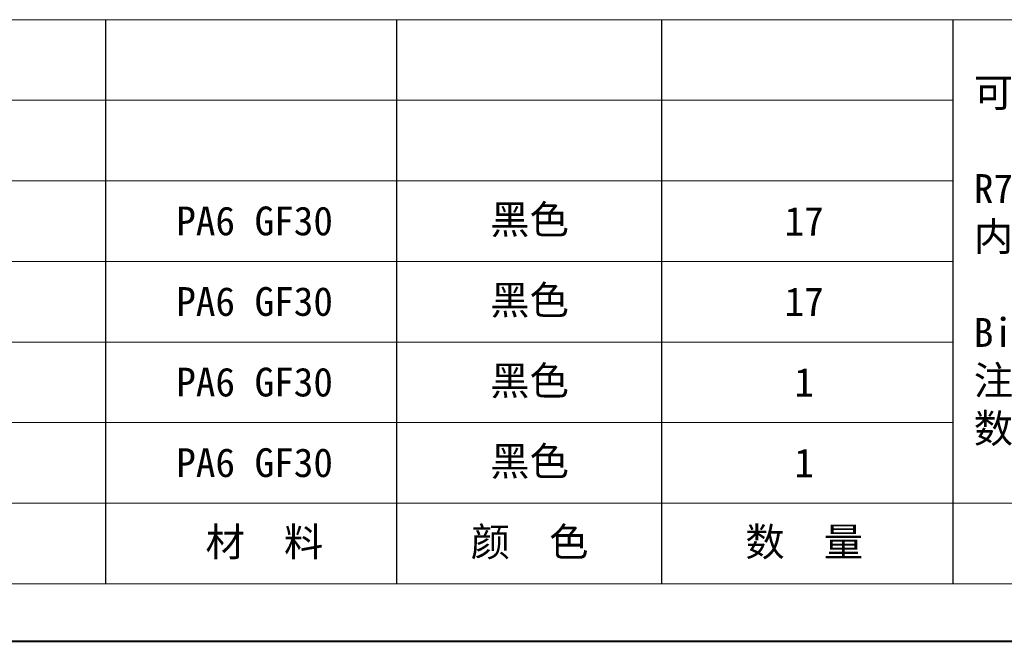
# Model space of a CAD drawing. Header units: millimetres. Extents: x 8853 to 11418, y 45 to 1005.
# Tile 2 of 256: x 9172 to 9420, y 45 to 201. Entities that reach past the tile are written whole.
import ezdxf

# ---------------------------------------------------------------- set-up
doc = ezdxf.new("R2010")
doc.units = ezdxf.units.MM
doc.layers.add('标注线', color=7, linetype='Continuous', lineweight=15)
doc.styles.add('样式 6', font='仿宋_GB2312_0.TTF')

msp = doc.modelspace()

# ---------------------------------------------------------------- linework, layer by layer
at = {"color": 7, "lineweight": 15}
for p, q in [((8925.694, 201.24), (9406.796, 201.24)), ((8925.694, 180.951), (9406.796, 180.951)), ((8925.694, 160.662), (9406.796, 160.662)), ((8925.694, 140.372), (9406.796, 140.372)), ((8925.694, 120.083), (9406.796, 120.083)), ((8925.694, 99.794), (9406.796, 99.794)), ((8925.694, 79.505), (9534.372, 79.505))]:
    msp.add_line(p, q, dxfattribs=at)
at = {"color": 7}
for p, q in [((9193.502, 59.215), (9193.502, 201.24)), ((9266.808, 59.215), (9266.808, 201.24)), ((9333.49, 59.215), (9333.49, 201.24)), ((9406.796, 59.215), (9406.796, 201.24))]:
    msp.add_line(p, q, dxfattribs=at)
at = {"color": 7, "lineweight": 13}
for p, q in [((9406.796, 201.24), (10056.096, 201.24)), ((8925.694, 59.215), (9534.372, 59.215))]:
    msp.add_line(p, q, dxfattribs=at)
at = {"color": 7, "lineweight": 40}
msp.add_line((8853.232, 44.723), (10070.589, 44.723), dxfattribs=at)

# ---------------------------------------------------------------- texts
at = {"color": 7, "insert": (9977.86, 185.341), "char_height": 13.34081, "attachment_point": 1, "style": '样式 6'}
msp.add_mtext('\\pi-45.395;J35Q.3.75W', dxfattribs=at)
at = {"layer": '标注线', "color": 7, "lineweight": 18, "char_height": 5.21724, "style": '样式 6'}
for s, insert, width, attachment_point in [('{\\H1.389x;可选弯曲半径:\\P\\PR75  R150\\P内  宽:\\P\\PBi75\\P注：可根据客户要求定制,\\P数量均以装配1m计算.}', (9411.979, 140.181), 156.75819, 4), ('{\\H1.389x;PA6 GF30}', (9230.967, 150.517), 41.08285, 5), ('{\\H1.389x;黑色}', (9300.174, 150.517), 34.78161, 5), ('{\\H1.389x;17}', (9369.29, 150.517), 34.78161, 5), ('{\\H1.389x;PA6 GF30}', (9230.967, 130.228), 41.08285, 5), ('{\\H1.389x;黑色}', (9300.174, 130.228), 34.78161, 5), ('{\\H1.389x;17}', (9369.29, 130.228), 34.78161, 5), ('{\\H1.389x;PA6 GF30}', (9230.967, 109.939), 41.08285, 5), ('{\\H1.389x;黑色}', (9300.174, 109.939), 34.78161, 5), ('{\\H1.389x;1}', (9369.29, 109.939), 34.78161, 5), ('{\\H1.389x;PA6 GF30}', (9230.967, 89.649), 41.08285, 5), ('{\\H1.389x;黑色}', (9300.174, 89.649), 34.78161, 5), ('{\\H1.389x;1}', (9369.29, 89.649), 34.78161, 5), ('{\\H1.389x; 材  料}', (9230.967, 69.36), 41.08285, 5), ('{\\H1.389x;颜  色}', (9300.174, 69.36), 34.78161, 5), ('{\\H1.389x;数  量}', (9369.29, 69.36), 34.78161, 5)]:
    msp.add_mtext(s, dxfattribs=dict(at, insert=insert, width=width, attachment_point=attachment_point))

doc.saveas('drawing.dxf')
